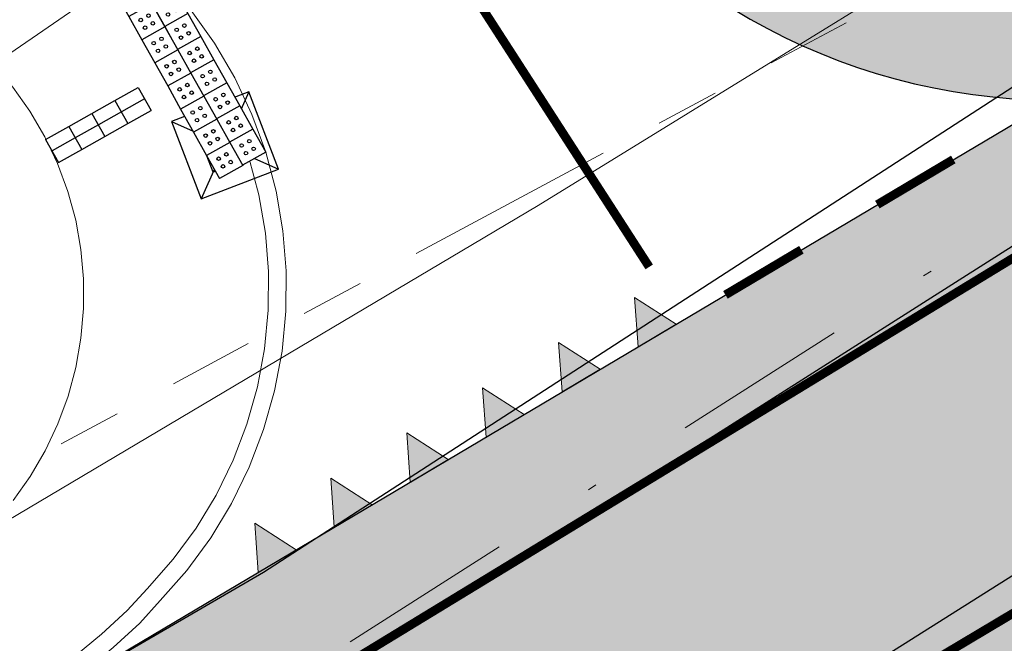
# Model space of a CAD drawing. Header units: metres. Extents: x 174255 to 175175, y 462028 to 462911.
# Tile 8 of 256: x 174424 to 174435, y 462206 to 462213. Entities that reach past the tile are written whole.
import ezdxf

# ---------------------------------------------------------------- set-up
doc = ezdxf.new("R2010")
doc.units = ezdxf.units.M
doc.set_wipeout_variables(frame=1)
for name, pattern in [('RI-DRAINAGE', [19.200000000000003, 6, -1.8, 1.8, -1.8, 2.4, -1.8, 1.8, -1.8]), ('RI-VWA', [11, 5, -3, 0, -3]), ('VW-1-1_STREEP', [2, 1, -1])]:
    doc.linetypes.add(name, pattern=pattern)
for name, color, linetype in [('-DR-nw-inr-geleidetegels', 250, 'Continuous'), ('-DR-nw-inr-noppentegels', 250, 'Continuous'), ('B-WE-VH-MATERIAALGRENS-G', 8, 'Continuous'), ('N-WE-VH-MATERIAALGRENS-G', 15, 'Continuous')]:
    doc.layers.add(name, color=color, linetype=linetype)
for name, color, linetype, lineweight in [('B-WE-IE-MEUBILAIR_WEGMEUBILAIR_DIAMANTKOPPAAL_KUNSTSTOF_145X145-S', 252, 'Continuous', 25), ('B-WE-OG-WEG_VERHARD_GESLOTEN -G', 8, 'Continuous', 20), ('B-WE-OG-WEG_VERHARD_OPEN -G', 8, 'Continuous', 20), ('B-WE-RI-DRAINAGE-G', 8, 'RI-DRAINAGE', 20), ('B-WE-RI-VWA-G', 8, 'RI-VWA', 20), ('B-WE-VW-MARKERING_DWARS_DRIEHOEK_5050-G', 8, 'VW-HAAIETAND50-L-N', 13), ('B-WE-VW-MARKERING_LANGS_STREEP_11_010-G', 8, 'VW-1-1_STREEP', 13), ('B-XX-KG-GRENS_PERCEEL-G', 213, 'Continuous', 20), ('N-WE-VH-VERHARDING_ASFALT_RIJBAAN-V', 254, 'Continuous', 25), ('N-WE-VH-VERHARDING_ASFALT_ROOD-V', 11, 'Continuous', 25), ('N-WE-VW-MARKERING_DWARS_DRIEHOEK_5050-G', 7, 'VW-HAAIETAND50-L-N', 13), ('N-WE-VW-MARKERING_LANGS_STREEP_11_010-G', 7, 'VW-1-1_STREEP', 13), ('N-WE-VW-MARKERING_LANGS_STREEP_DOORGETROKKEN_010-G', 7, 'Continuous', 20), ('N-XX-AL-LIJN_0.20-G', 7, 'Continuous', 25)]:
    doc.layers.add(name, color=color, linetype=linetype, lineweight=lineweight)
doc.linetypes.add('VW-HAAIETAND50-L-N', pattern='A,0,-0.5,[150,NLCS.SHX,S=1,R=0,X=-0.625,Y=0],-0.5', length=1)

# ---------------------------------------------------------------- blocks, each defined once
blk = doc.blocks.new('SIE-WEG_PAAL_KUNSTSTOF')
for p, q in [((-0.1875, 0.1875000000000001), (0.1875, -0.1875000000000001)), ((0.1875, 0.1875000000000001), (-0.1875, -0.1875000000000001))]:
    blk.add_line(p, q)
at = {"flags": 128}
for points in [[(-0.1875, -0.1875000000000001), (0.1875, -0.1875000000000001), (0.1875, 0.1875000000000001), (-0.1875, 0.1875000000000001)], [(-0.09374999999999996, 0.09375000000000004), (0.09421698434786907, 0.09375000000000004), (0.09421698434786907, -0.09421583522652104), (-0.09374999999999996, -0.09421583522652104)]]:
    blk.add_lwpolyline(points, close=True, dxfattribs=at)
blk = doc.blocks.new('markering-driehoek')
h = blk.add_hatch(color=256)
h.dxf.hatch_style = 1
h.paths.add_polyline_path([(-0.25, 0.4999999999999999), (-0.5, 0), (0, 0)])
blk.add_lwpolyline([(-0.5, 0), (0, 0), (-0.25, 0.5)], close=True)
blk = doc.blocks.new('*U168')
blk.add_wipeout([(0, 1.3877787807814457e-17), (-0.2615436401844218, -0.14695211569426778), (-0.40849575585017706, 0.11459152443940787), (-0.14695211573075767, 0.26154364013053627)])
for points in [[(-0.1469521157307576, 0.2615436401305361), (-0.4084957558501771, 0.1145915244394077)], [(-0.1469521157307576, 0.2615436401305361), (0, 0)], [(-0.4084957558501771, 0.1145915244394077), (-0.2615436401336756, -0.1469521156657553)], [(0, 0), (-0.2615436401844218, -0.1469521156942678)]]:
    blk.add_lwpolyline(points)
at = {"color": 253}
for centre in [(-0.1851492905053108, 0.1253783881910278), (-0.2723305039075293, 0.07639434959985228), (-0.2233464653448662, -0.01078686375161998), (-0.1361652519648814, 0.03819717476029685)]:
    blk.add_circle(centre, 0.01999999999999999, dxfattribs=at)
blk.add_wipeout([(-0.1469521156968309, 0.2615436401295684), (-0.4084957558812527, 0.11459152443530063), (-0.5554478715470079, 0.37613516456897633), (-0.2939042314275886, 0.5230872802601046)])
for points in [[(-0.2939042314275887, 0.5230872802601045), (-0.5554478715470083, 0.3761351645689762)], [(-0.2939042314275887, 0.5230872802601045), (-0.1469521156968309, 0.2615436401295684)], [(-0.5554478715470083, 0.3761351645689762), (-0.4084957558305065, 0.114591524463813)], [(-0.1469521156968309, 0.2615436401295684), (-0.4084957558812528, 0.1145915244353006)]]:
    blk.add_lwpolyline(points)
for centre in [(-0.4192826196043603, 0.3379379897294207), (-0.3321014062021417, 0.3869220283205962), (-0.3702985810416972, 0.2507567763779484), (-0.2831173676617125, 0.2997408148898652)]:
    blk.add_circle(centre, 0.01999999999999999, dxfattribs=at)
blk.add_wipeout([(-0.29390423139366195, 0.5230872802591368), (-0.5554478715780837, 0.37613516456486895), (-0.7023999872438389, 0.6376788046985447), (-0.44085634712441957, 0.784630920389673)])
for points in [[(-0.4408563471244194, 0.7846309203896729), (-0.7023999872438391, 0.6376788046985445)], [(-0.4408563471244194, 0.7846309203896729), (-0.2939042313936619, 0.5230872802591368)], [(-0.7023999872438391, 0.6376788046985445), (-0.5554478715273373, 0.3761351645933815)], [(-0.2939042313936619, 0.5230872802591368), (-0.5554478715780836, 0.376135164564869)]]:
    blk.add_lwpolyline(points)
for centre in [(-0.5662347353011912, 0.5994816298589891), (-0.4790535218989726, 0.6484656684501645), (-0.4300694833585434, 0.5612844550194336), (-0.5172506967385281, 0.512300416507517)]:
    blk.add_circle(centre, 0.01999999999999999, dxfattribs=at)
blk.add_wipeout([(-0.4408563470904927, 0.7846309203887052), (-0.7023999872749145, 0.6376788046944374), (-0.8493521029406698, 0.8992224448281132), (-0.5878084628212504, 1.0461745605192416)])
for points in [[(-0.5878084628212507, 1.046174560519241), (-0.8493521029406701, 0.8992224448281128)], [(-0.5878084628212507, 1.046174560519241), (-0.4408563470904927, 0.7846309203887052)], [(-0.8493521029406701, 0.8992224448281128), (-0.7023999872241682, 0.6376788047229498)], [(-0.4408563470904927, 0.7846309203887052), (-0.7023999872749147, 0.6376788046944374)]]:
    blk.add_lwpolyline(points)
for centre in [(-0.6260056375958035, 0.9100093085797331), (-0.713186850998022, 0.8610252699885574), (-0.6642028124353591, 0.7738440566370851), (-0.5770215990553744, 0.822828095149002)]:
    blk.add_circle(centre, 0.01999999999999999, dxfattribs=at)
blk.add_wipeout([(-0.5878084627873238, 1.046174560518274), (-0.8493521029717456, 0.899222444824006), (-0.9963042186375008, 1.1607660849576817), (-0.7347605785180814, 1.3077182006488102)])
for points in [[(-0.7347605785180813, 1.30771820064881), (-0.996304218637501, 1.160766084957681)], [(-0.7347605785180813, 1.30771820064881), (-0.5878084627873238, 1.046174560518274)], [(-0.996304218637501, 1.160766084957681), (-0.8493521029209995, 0.8992224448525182)], [(-0.5878084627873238, 1.046174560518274), (-0.8493521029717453, 0.8992224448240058)]]:
    blk.add_lwpolyline(points)
for centre in [(-0.8601389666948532, 1.122568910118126), (-0.7729577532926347, 1.171552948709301), (-0.8111549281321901, 1.035387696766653), (-0.7239737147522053, 1.084371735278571)]:
    blk.add_circle(centre, 0.01999999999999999, dxfattribs=at)
blk.add_wipeout([(-0.7347605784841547, 1.307718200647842), (-0.9963042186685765, 1.1607660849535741), (-1.1432563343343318, 1.4223097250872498), (-0.8817126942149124, 1.5692618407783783)])
for points in [[(-0.8817126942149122, 1.569261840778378), (-1.143256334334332, 1.422309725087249)], [(-0.8817126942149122, 1.569261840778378), (-0.7347605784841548, 1.307718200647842)], [(-1.143256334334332, 1.422309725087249), (-0.9963042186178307, 1.160766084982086)], [(-0.7347605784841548, 1.307718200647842), (-0.9963042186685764, 1.160766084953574)]]:
    blk.add_lwpolyline(points)
for centre in [(-0.9199098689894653, 1.43309658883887), (-1.007091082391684, 1.384112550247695), (-0.870925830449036, 1.345915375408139), (-0.9581070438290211, 1.296931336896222)]:
    blk.add_circle(centre, 0.01999999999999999, dxfattribs=at)
blk.add_wipeout([(-0.8817126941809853, 1.5692618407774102), (-1.1432563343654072, 1.4223097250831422), (-1.2902084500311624, 1.683853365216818), (-1.028664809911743, 1.8308054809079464)])
for points in [[(-1.028664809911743, 1.830805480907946), (-1.290208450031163, 1.683853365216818)], [(-1.028664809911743, 1.830805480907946), (-0.8817126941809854, 1.56926184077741)], [(-1.290208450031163, 1.683853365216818), (-1.143256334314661, 1.422309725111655)], [(-0.8817126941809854, 1.56926184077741), (-1.143256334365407, 1.422309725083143)]]:
    blk.add_lwpolyline(points)
for centre in [(-1.066861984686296, 1.694640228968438), (-1.154043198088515, 1.645656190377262), (-1.105059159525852, 1.558474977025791), (-1.017877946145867, 1.607459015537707)]:
    blk.add_circle(centre, 0.01999999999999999, dxfattribs=at)
blk.add_wipeout([(-1.028664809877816, 1.8308054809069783), (-1.2902084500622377, 1.6838533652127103), (-1.437160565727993, 1.945397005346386), (-1.1756169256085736, 2.0923491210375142)])
for points in [[(-1.175616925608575, 2.092349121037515), (-1.437160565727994, 1.945397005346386)], [(-1.175616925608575, 2.092349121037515), (-1.028664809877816, 1.830805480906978)], [(-1.437160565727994, 1.945397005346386), (-1.290208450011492, 1.683853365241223)], [(-1.028664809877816, 1.830805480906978), (-1.290208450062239, 1.683853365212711)]]:
    blk.add_lwpolyline(points)
for centre in [(-1.300995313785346, 1.907199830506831), (-1.213814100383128, 1.956183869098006), (-1.252011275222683, 1.820018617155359), (-1.164830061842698, 1.869002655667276)]:
    blk.add_circle(centre, 0.01999999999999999, dxfattribs=at)
blk = doc.blocks.new('*U167')
blk.add_wipeout([(0, 1.3877787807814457e-17), (-0.2615424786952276, -0.1469541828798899), (-0.4084966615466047, 0.11458829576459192), (-0.14695418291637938, 0.2615424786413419)])
for points in [[(-0.1469541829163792, 0.2615424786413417), (-0.4084966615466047, 0.1145882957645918)], [(-0.1469541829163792, 0.2615424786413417), (0, 0)], [(-0.4084966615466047, 0.1145882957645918), (-0.2615424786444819, -0.1469541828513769)], [(0, 0), (-0.2615424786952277, -0.1469541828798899)]]:
    blk.add_lwpolyline(points)
at = {"color": 253}
for centre in [(-0.1851502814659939, 0.1253769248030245), (-0.2723311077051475, 0.07639219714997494), (-0.2233463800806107, -0.01078862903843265), (-0.1361655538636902, 0.03819609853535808)]:
    blk.add_circle(centre, 0.01999999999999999, dxfattribs=at)
blk.add_wipeout([(-0.1469541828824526, 0.2615424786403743), (-0.4084966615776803, 0.1145882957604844), (-0.5554508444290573, 0.37613077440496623), (-0.29390836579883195, 0.5230849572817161)])
for points in [[(-0.2939083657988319, 0.523084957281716), (-0.5554508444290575, 0.3761307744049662)], [(-0.2939083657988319, 0.523084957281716), (-0.1469541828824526, 0.2615424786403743)], [(-0.5554508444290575, 0.3761307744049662), (-0.4084966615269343, 0.1145882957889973)], [(-0.1469541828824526, 0.2615424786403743), (-0.4084966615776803, 0.1145882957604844)]]:
    blk.add_lwpolyline(points)
for centre in [(-0.4192852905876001, 0.3379346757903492), (-0.3321044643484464, 0.3869194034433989), (-0.3703005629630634, 0.2507538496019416), (-0.2831197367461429, 0.2997385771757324)]:
    blk.add_circle(centre, 0.01999999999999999, dxfattribs=at)
blk.add_wipeout([(-0.2939083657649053, 0.5230849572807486), (-0.5554508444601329, 0.3761307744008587), (-0.70240502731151, 0.6376732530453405), (-0.4408625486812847, 0.7846274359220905)])
for points in [[(-0.4408625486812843, 0.7846274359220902), (-0.70240502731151, 0.6376732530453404)], [(-0.4408625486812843, 0.7846274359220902), (-0.2939083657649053, 0.5230849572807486)], [(-0.70240502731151, 0.6376732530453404), (-0.5554508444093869, 0.3761307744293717)], [(-0.2939083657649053, 0.5230849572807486), (-0.5554508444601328, 0.3761307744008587)]]:
    blk.add_lwpolyline(points)
for centre in [(-0.5662394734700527, 0.5994771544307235), (-0.479058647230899, 0.6484618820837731), (-0.4300739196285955, 0.5612810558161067), (-0.5172547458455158, 0.5122963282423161)]:
    blk.add_circle(centre, 0.01999999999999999, dxfattribs=at)
blk.add_wipeout([(-0.44086254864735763, 0.7846274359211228), (-0.7024050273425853, 0.637673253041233), (-0.8493592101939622, 0.8992157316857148), (-0.5878167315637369, 1.0461699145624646)])
for points in [[(-0.5878167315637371, 1.046169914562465), (-0.8493592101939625, 0.8992157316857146)], [(-0.5878167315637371, 1.046169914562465), (-0.4408625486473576, 0.7846274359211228)], [(-0.8493592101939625, 0.8992157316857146), (-0.7024050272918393, 0.6376732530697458)], [(-0.4408625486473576, 0.7846274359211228), (-0.7024050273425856, 0.637673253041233)]]:
    blk.add_lwpolyline(points)
for centre in [(-0.6260128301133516, 0.9100043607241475), (-0.7131936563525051, 0.8610196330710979), (-0.6642089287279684, 0.7738388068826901), (-0.5770281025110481, 0.8228235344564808)]:
    blk.add_circle(centre, 0.01999999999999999, dxfattribs=at)
blk.add_wipeout([(-0.5878167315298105, 1.046169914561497), (-0.8493592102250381, 0.8992157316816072), (-0.9963133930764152, 1.160758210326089), (-0.7347709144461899, 1.307712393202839)])
for points in [[(-0.7347709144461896, 1.307712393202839), (-0.996313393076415, 1.160758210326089)], [(-0.7347709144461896, 1.307712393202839), (-0.5878167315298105, 1.046169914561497)], [(-0.996313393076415, 1.160758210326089), (-0.8493592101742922, 0.8992157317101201)], [(-0.5878167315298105, 1.046169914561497), (-0.8493592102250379, 0.8992157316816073)]]:
    blk.add_lwpolyline(points)
for centre in [(-0.8601478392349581, 1.122562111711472), (-0.7729670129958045, 1.171546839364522), (-0.8111631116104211, 1.035381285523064), (-0.7239822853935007, 1.084366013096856)]:
    blk.add_circle(centre, 0.01999999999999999, dxfattribs=at)
blk.add_wipeout([(-0.7347709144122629, 1.307712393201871), (-0.9963133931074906, 1.1607582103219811), (-1.1432675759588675, 1.422300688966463), (-0.8817250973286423, 1.5692548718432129)])
for points in [[(-0.881725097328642, 1.569254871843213), (-1.143267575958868, 1.422300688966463)], [(-0.881725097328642, 1.569254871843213), (-0.7347709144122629, 1.307712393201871)], [(-1.143267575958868, 1.422300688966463), (-0.996313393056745, 1.160758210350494)], [(-0.7347709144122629, 1.307712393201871), (-0.9963133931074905, 1.160758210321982)]]:
    blk.add_lwpolyline(points)
for centre in [(-0.9199211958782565, 1.433089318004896), (-1.00710202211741, 1.384104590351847), (-0.8709364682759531, 1.345908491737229), (-0.9581172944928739, 1.296923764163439)]:
    blk.add_circle(centre, 0.01999999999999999, dxfattribs=at)
blk.add_wipeout([(-0.8817250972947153, 1.569254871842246), (-1.1432675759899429, 1.4223006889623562), (-1.2902217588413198, 1.683843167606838), (-1.0286792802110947, 1.830797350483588)])
for points in [[(-1.028679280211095, 1.830797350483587), (-1.29022175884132, 1.683843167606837)], [(-1.028679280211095, 1.830797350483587), (-0.8817250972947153, 1.569254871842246)], [(-1.29022175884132, 1.683843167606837), (-1.143267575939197, 1.422300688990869)], [(-0.8817250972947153, 1.569254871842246), (-1.143267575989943, 1.422300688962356)]]:
    blk.add_lwpolyline(points)
for centre in [(-1.066875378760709, 1.69463179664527), (-1.154056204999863, 1.64564706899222), (-1.105071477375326, 1.558466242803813), (-1.017890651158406, 1.607450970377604)]:
    blk.add_circle(centre, 0.01999999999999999, dxfattribs=at)
blk.add_wipeout([(-1.028679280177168, 1.8307973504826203), (-1.2902217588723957, 1.6838431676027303), (-1.4371759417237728, 1.945385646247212), (-1.1756334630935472, 2.092339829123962)])
for points in [[(-1.175633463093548, 2.092339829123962), (-1.437175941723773, 1.945385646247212)], [(-1.175633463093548, 2.092339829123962), (-1.028679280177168, 1.83079735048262)], [(-1.437175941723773, 1.945385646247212), (-1.29022175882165, 1.683843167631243)], [(-1.028679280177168, 1.83079735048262), (-1.290221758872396, 1.68384316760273)]]:
    blk.add_lwpolyline(points)
for centre in [(-1.301010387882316, 1.907189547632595), (-1.213829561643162, 1.956174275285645), (-1.252025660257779, 1.820008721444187), (-1.164844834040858, 1.868993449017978)]:
    blk.add_circle(centre, 0.01999999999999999, dxfattribs=at)
blk = doc.blocks.new('*U169')
blk.add_wipeout([(0.14899241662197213, -0.26038675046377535), (0, 0), (-0.2603867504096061, -0.14899241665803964), (-0.1113943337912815, -0.4093791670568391)])
for points in [[(-0.2603867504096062, -0.1489924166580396), (0, 0)], [(0, 0), (0.1489924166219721, -0.2603867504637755)], [(-0.2603867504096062, -0.1489924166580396), (-0.1113943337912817, -0.4093791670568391)], [(-0.1113943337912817, -0.4093791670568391), (0.1489924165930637, -0.2603867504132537)]]:
    blk.add_lwpolyline(points)
at = {"color": 253}
blk.add_lwpolyline([(0.07449620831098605, -0.1301933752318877), (-0.1858905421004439, -0.2791857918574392)], dxfattribs=at)
blk.add_wipeout([(-0.11139433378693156, -0.40937916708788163), (-0.2603867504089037, -0.1489924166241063), (-0.5207735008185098, -0.297984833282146), (-0.3717810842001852, -0.5583715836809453)])
for points in [[(-0.5207735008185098, -0.2979848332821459), (-0.2603867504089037, -0.1489924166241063)], [(-0.2603867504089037, -0.1489924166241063), (-0.1113943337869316, -0.4093791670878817)], [(-0.5207735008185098, -0.2979848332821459), (-0.3717810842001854, -0.5583715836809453)], [(-0.3717810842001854, -0.5583715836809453), (-0.11139433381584, -0.4093791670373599)]]:
    blk.add_lwpolyline(points)
blk.add_lwpolyline([(-0.1858905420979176, -0.2791857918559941), (-0.4462772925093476, -0.4281782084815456)], dxfattribs=at)
blk.add_wipeout([(-0.37178108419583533, -0.558371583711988), (-0.5207735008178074, -0.2979848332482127), (-0.7811602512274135, -0.4469772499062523), (-0.6321678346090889, -0.7073640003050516)])
for points in [[(-0.7811602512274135, -0.4469772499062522), (-0.5207735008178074, -0.2979848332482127)], [(-0.5207735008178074, -0.2979848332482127), (-0.3717810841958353, -0.5583715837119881)], [(-0.7811602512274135, -0.4469772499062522), (-0.6321678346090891, -0.7073640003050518)], [(-0.6321678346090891, -0.7073640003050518), (-0.3717810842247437, -0.5583715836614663)]]:
    blk.add_lwpolyline(points)
blk.add_lwpolyline([(-0.4462772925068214, -0.4281782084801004), (-0.7066640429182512, -0.5771706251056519)], dxfattribs=at)
blk.add_wipeout([(-0.632167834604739, -0.7073640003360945), (-0.7811602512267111, -0.4469772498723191), (-1.0415470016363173, -0.5959696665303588), (-0.8925545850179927, -0.8563564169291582)])
for points in [[(-1.041547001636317, -0.5959696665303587), (-0.7811602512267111, -0.4469772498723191)], [(-0.7811602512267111, -0.4469772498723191), (-0.632167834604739, -0.7073640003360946)], [(-1.041547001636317, -0.5959696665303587), (-0.8925545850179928, -0.8563564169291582)], [(-0.8925545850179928, -0.8563564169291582), (-0.6321678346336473, -0.7073640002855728)]]:
    blk.add_lwpolyline(points)
blk.add_lwpolyline([(-0.706664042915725, -0.5771706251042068), (-0.967050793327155, -0.7261630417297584)], dxfattribs=at)

msp = doc.modelspace()

# ---------------------------------------------------------------- hatches: boundary and pattern name
at = {"layer": 'N-WE-VH-VERHARDING_ASFALT_RIJBAAN-V'}
h = msp.add_hatch(color=256, dxfattribs=at)
h.dxf.hatch_style = 1
h.paths.add_polyline_path([(174503.6891395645, 462248.8143771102, -0.1523401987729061), (174562.0717171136, 462263.893238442), (174562.2236191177, 462267.1953024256, -0.4281171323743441), (174561.7249146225, 462267.7196140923), (174561.7362275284, 462267.9519982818, -0.3950370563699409), (174562.2270014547, 462268.4276115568), (174562.1843009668, 462271.7065995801, 0.1363576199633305), (174508.8552923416, 462256.1366093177), (174493.9970206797, 462246.9221516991, 0.008693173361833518), (174479.2451719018, 462237.4146729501, -0.009743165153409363), (174462.804324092, 462226.8674407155), (174439.7477566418, 462212.702475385), (174424.9954434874, 462203.719730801), (174426.6240007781, 462200.8053942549), (174441.5798745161, 462209.7203043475), (174464.6364419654, 462223.8852696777, 0.009743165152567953), (174481.1920887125, 462234.5061484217, -0.008693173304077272), (174495.8416462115, 462243.9477010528)])
h = msp.add_hatch(color=256, dxfattribs=at)
h.dxf.hatch_style = 1
edge = h.paths.add_edge_path()
edge.add_arc((174436.124192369, 462219.5820598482), 6.528786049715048, 215.4943023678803, 297.0515203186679, ccw=False)
edge.add_line((174430.8086293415, 462215.7913030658), (174430.4673354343, 462216.3597374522))
edge.add_line((174430.4673354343, 462216.3597374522), (174429.6099977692, 462215.8449830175))
edge.add_line((174429.6099977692, 462215.8449830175), (174429.9512916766, 462215.2765486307))
edge.add_arc((174435.9526553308, 462218.8798296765), 7.000000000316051, 210.9810424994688, 269.6972178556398)
edge.add_line((174435.9156636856, 462211.8799274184), (174439.0934288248, 462213.7675364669))
at = {"layer": 'N-WE-VH-VERHARDING_ASFALT_ROOD-V'}
h = msp.add_hatch(color=256, dxfattribs=at)
h.dxf.hatch_style = 1
h.paths.add_polyline_path([(174439.7477566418, 462212.702475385), (174462.804324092, 462226.8674407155, 0.009743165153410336), (174479.2451719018, 462237.4146729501, -0.008693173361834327), (174493.9970206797, 462246.9221516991), (174508.8552923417, 462256.1366093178, -0.149250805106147), (174567.4270201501, 462271.6423784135), (174568.1008289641, 462271.6170854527), (174568.1477175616, 462272.8662057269), (174567.4739087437, 462272.8914986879, 0.01025474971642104), (174563.1679898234, 462272.9647533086), (174562.1680243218, 462272.9564936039, 0.1363576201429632), (174508.1964974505, 462257.1989130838), (174493.3382258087, 462247.9844554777, 0.008693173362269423), (174478.5498444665, 462238.4534317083, -0.009743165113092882), (174462.149996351, 462227.932501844), (174442.6525692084, 462215.9541195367), (174441.8005203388, 462215.43065729), (174439.0934288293, 462213.7675364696, -0.007454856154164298), (174438.9396123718, 462213.6761686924), (174424.2933201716, 462204.9761948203), (174424.9954434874, 462203.719730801)])
h = msp.add_hatch(color=256, dxfattribs=at)
h.dxf.hatch_style = 1
edge = h.paths.add_edge_path()
edge.add_arc((174557.0515240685, 462162.7677710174), 101.2500000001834, 79.8662130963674, 121.8054001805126)
edge.add_line((174503.6891395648, 462248.8143771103), (174495.8416462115, 462243.9477010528))
edge.add_arc((174760.0183891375, 461817.9638858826), 501.2499997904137, 121.8054001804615, 123.7976785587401)
edge.add_arc((174200.4188712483, 462653.9569358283), 504.7500001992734, 301.56478024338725, 303.7976785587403, ccw=False)
edge.add_line((174464.6364419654, 462223.8852696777), (174441.5798745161, 462209.7203043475))
edge.add_line((174441.5798745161, 462209.7203043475), (174426.6240007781, 462200.8053942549))
edge.add_line((174426.6240007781, 462200.8053942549), (174427.304206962, 462199.5881513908))
edge.add_line((174427.304206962, 462199.5881513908), (174442.2342023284, 462208.6552432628))
edge.add_line((174442.2342023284, 462208.6552432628), (174465.2907697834, 462222.8202085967))
edge.add_arc((174200.4188713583, 462653.9569356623), 506.0000000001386, 301.5647802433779, 303.7976785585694)
edge.add_arc((174760.0183892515, 461817.963885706), 500.0000000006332, 121.8054001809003, 123.7976785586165, ccw=False)
edge.add_line((174496.5004410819, 462242.8853972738), (174504.3479344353, 462247.7520733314))
edge.add_arc((174557.0515240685, 462162.7677710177), 99.9999999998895, 79.86621309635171, 121.80540018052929, ccw=False)
edge.add_line((174574.6462490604, 462261.2077306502), (174597.6385463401, 462257.0981886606))
edge.add_arc((174544.8543713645, 461961.7783097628), 300.0000000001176, 74.85963460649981, 79.86621309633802, ccw=False)
edge.add_line((174623.2097597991, 462251.364968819), (174653.5763551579, 462243.148477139))
edge.add_line((174653.5763551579, 462243.148477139), (174660.5279753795, 462241.5605883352))
edge.add_line((174660.5279753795, 462241.5605883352), (174681.4823111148, 462235.9104088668))
edge.add_line((174681.4823111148, 462235.9104088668), (174681.8867113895, 462237.0956494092))
edge.add_line((174681.8867113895, 462237.0956494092), (174660.8212337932, 462242.7757974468))
edge.add_line((174660.8212337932, 462242.7757974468), (174653.8788924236, 462244.3615667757))
edge.add_line((174653.8788924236, 462244.3615667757), (174623.5362405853, 462252.5715798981))
edge.add_arc((174544.8543713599, 461961.7783097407), 301.2500000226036, 74.85963460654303, 79.86621309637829)
edge.add_line((174597.8584804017, 462258.3286881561), (174574.8661831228, 462262.4382301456))

# ---------------------------------------------------------------- linework, layer by layer
at = {"layer": 'B-WE-OG-WEG_VERHARD_GESLOTEN -G'}
msp.add_lwpolyline([(174425.1349299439, 462214.4682226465), (174425.743, 462213.535000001), (174426.159, 462212.8970000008), (174426.4231941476, 462212.525631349), (174426.6531803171, 462212.1321601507), (174426.8471219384, 462211.7197284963), (174427.0034702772, 462211.2916298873), (174427.1209768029, 462210.8512829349), (174427.1987031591, 462210.4022040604), (174427.2360286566, 462209.9479794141), (174427.23265523, 462209.4922362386), (174427.188609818, 462209.0386139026), (174427.1042441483, 462208.5907348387), (174426.9802319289, 462208.1521756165), (174426.8175634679, 462207.7264383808), (174426.6175377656, 462207.316922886), (174426.3817521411, 462206.9268993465), (174426.112089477, 462206.5594823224), (174425.8107031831, 462206.2176058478), (174425.5783160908, 462205.963307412), (174425.2771668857, 462205.6864604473), (174424.8710135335, 462205.3529383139), (174424.2933201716, 462204.9761948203), (174419.86, 462202.313)], dxfattribs=at)
at = {"layer": 'B-WE-OG-WEG_VERHARD_OPEN -G'}
for points in [[(174425.5754674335, 462213.4257624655), (174425.9936816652, 462212.7843666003), (174426.2550404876, 462212.416983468), (174426.4759987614, 462212.0389576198), (174426.6623273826, 462211.642715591), (174426.812538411, 462211.2314215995), (174426.9254323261, 462210.808360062), (174427.0001076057, 462210.3769093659), (174427.035967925, 462209.9405148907), (174427.0327269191, 462209.5026614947), (174426.9904104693, 462209.0668456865), (174426.9093564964, 462208.6365477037), (174426.7902122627, 462208.2152037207), (174426.6339292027, 462207.8061784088), (174426.4417553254, 462207.4127380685), (174426.215225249, 462207.0380245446), (174425.9561479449, 462206.6850301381), (174425.6618587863, 462206.3512042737), (174425.4365507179, 462206.1046523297), (174425.1459245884, 462205.8374792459), (174424.7525703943, 462205.5144674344), (174424.1871634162, 462205.1457365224), (174419.759054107, 462202.4856719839), (174411.4754476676, 462197.7746019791)], [(174424.145, 462207.3490000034), (174424.3390690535, 462207.6231109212), (174424.5082571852, 462207.9132401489), (174424.6512510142, 462208.2171354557), (174424.7669405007, 462208.5324377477), (174424.8544275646, 462208.8566993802), (174424.9130330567, 462209.1874031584), (174424.9423020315, 462209.5219818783), (174424.942007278, 462209.8578382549), (174424.9121510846, 462210.1923650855), (174424.8529652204, 462210.522965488), (174424.7649091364, 462210.8470730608), (174424.6486663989, 462211.162171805), (174424.5051393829, 462211.4658156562), (174424.3354422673, 462211.7556474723), (174424.1408923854, 462212.0294173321), (174423.923, 462212.2850000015), (174425.578091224, 462213.4217384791)]]:
    msp.add_lwpolyline(points, dxfattribs=at)
at = {"layer": 'B-WE-RI-DRAINAGE-G', "ltscale": 0.4}
msp.add_line((174437.5913600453, 462214.9102660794), (174395.402080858, 462192.287262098), dxfattribs=at)
at = {"layer": 'B-WE-RI-VWA-G', "ltscale": 0.4}
msp.add_line((174441.027, 462214.087), (174398.355, 462186.868), dxfattribs=at)
at = {"layer": 'B-WE-VH-MATERIAALGRENS-G'}
for points in [[(174441.565416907, 462214.1113948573), (174431.9439157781, 462207.9972201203), (174426.1504266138, 462204.4202957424), (174420.9069273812, 462201.2398062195), (174415.9200072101, 462198.3540856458), (174410.847607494, 462195.4664371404), (174407.7592773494, 462193.8216548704), (174404.9966613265, 462192.3301502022), (174403.0726044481, 462191.4151297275), (174399.6843617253, 462190.0553612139), (174397.6708093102, 462189.3989173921), (174393.859065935, 462188.3340377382), (174390.139538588, 462187.2941490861), (174386.0649007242, 462186.1966661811), (174378.3910740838, 462184.3252809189), (174370.5630430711, 462182.3479692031), (174351.2163915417, 462177.467082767), (174350.7530783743, 462177.354956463), (174348.1745994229, 462176.8318592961), (174334.7834715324, 462173.6013420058), (174312.2358091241, 462168.0571955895), (174295.107515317, 462164.0538162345), (174288.9021672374, 462162.7986435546), (174285.3460884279, 462162.2208561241)], [(174443.2771625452, 462211.3798012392), (174442.2355166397, 462210.7716695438), (174438.3436699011, 462208.320202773), (174433.0455449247, 462204.9764819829), (174429.613191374, 462202.7963271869), (174426.3845076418, 462200.6458812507), (174424.3481980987, 462199.4076523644), (174419.4629445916, 462196.5931184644), (174414.0892459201, 462193.6442617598), (174410.0642957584, 462191.3591184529), (174407.5422939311, 462189.9836464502), (174404.7485881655, 462188.6005748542), (174402.2264136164, 462187.475756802), (174399.0919335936, 462186.3554625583), (174395.0794765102, 462185.3292560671), (174390.1383823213, 462184.0766940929), (174384.7580333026, 462182.7796728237), (174382.9662537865, 462182.3366051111), (174375.1666632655, 462180.4406429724), (174371.9754786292, 462179.9223775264), (174369.4314014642, 462179.3342635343), (174352.1309085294, 462175.2089537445)]]:
    msp.add_lwpolyline(points, dxfattribs=at)
at = {"layer": 'B-WE-VH-MATERIAALGRENS-G', "flags": 128}
msp.add_lwpolyline([(174424.2933201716, 462204.9761948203), (174426.9807226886, 462206.5386648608), (174438.7810853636, 462214.1845792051)], dxfattribs=at)
at = {"layer": 'B-WE-VW-MARKERING_LANGS_STREEP_11_010-G', "ltscale": 2, "flags": 128}
for points in [[(174424.9954434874, 462203.719730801, 0.1, 0.1, 0), (174439.7477566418, 462212.702475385, 0.1, 0.1, 0), (174441.1799569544, 462213.5823577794, 0.1, 0.1, 0)], [(174426.6240007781, 462200.8053942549, 0.1, 0.1, 0), (174441.5798745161, 462209.7203043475, 0.1, 0.1, 0), (174443.0113918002, 462210.5997671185, 0.1, 0.1, 0)]]:
    msp.add_lwpolyline(points, format="xyseb", dxfattribs=at)
at = {"layer": 'B-WE-VW-MARKERING_LANGS_STREEP_11_010-G', "linetype": 'Continuous', "const_width": 0.1, "flags": 128}
for points in [[(174433.9270338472, 462210.6986709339), (174434.7867922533, 462211.2093719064)], [(174432.2075170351, 462209.6772689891), (174433.0672754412, 462210.1879699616)]]:
    msp.add_lwpolyline(points, dxfattribs=at)
at = {"layer": 'B-XX-KG-GRENS_PERCEEL-G', "flags": 128}
msp.add_lwpolyline([(174354.088, 462180.965), (174369.833, 462184.722), (174390.54, 462190.46), (174396.827, 462192.36), (174401.673, 462194.34), (174409.34, 462198.373), (174430.087, 462210.687), (174436.93, 462214.901), (174437.956, 462215.555)], dxfattribs=at)
at = {"layer": 'N-WE-VH-MATERIAALGRENS-G'}
msp.add_line((174426.6240007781, 462200.8053942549), (174441.5798745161, 462209.7203043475), dxfattribs=at)
msp.add_line((174426.6240007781, 462200.8053942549), (174441.5798745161, 462209.7203043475), dxfattribs=at)
at = {"layer": 'N-WE-VH-MATERIAALGRENS-G', "flags": 128}
for points in [[(174424.2933201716, 462204.9761948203), (174439.0934288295, 462213.7675364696)], [(174424.9954434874, 462203.719730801), (174439.7477566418, 462212.702475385)]]:
    msp.add_lwpolyline(points, dxfattribs=at)
at = {"layer": 'N-WE-VW-MARKERING_LANGS_STREEP_11_010-G', "ltscale": 2, "const_width": 0.1, "flags": 128}
for points in [[(174424.9954434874, 462203.719730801), (174439.7477566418, 462212.702475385), (174441.1799569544, 462213.5823577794)], [(174426.6240007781, 462200.8053942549), (174441.5798745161, 462209.7203043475), (174443.0113918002, 462210.5997671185)]]:
    msp.add_lwpolyline(points, dxfattribs=at)
at = {"layer": 'N-WE-VW-MARKERING_LANGS_STREEP_11_010-G', "linetype": 'Continuous', "const_width": 0.1, "flags": 128}
for points in [[(174433.9270338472, 462210.6986709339), (174434.7867922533, 462211.2093719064)], [(174432.2075170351, 462209.6772689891), (174433.0672754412, 462210.1879699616)]]:
    msp.add_lwpolyline(points, dxfattribs=at)
at = {"layer": 'N-WE-VW-MARKERING_LANGS_STREEP_DOORGETROKKEN_010-G', "const_width": 0.1}
msp.add_lwpolyline([(174428.175583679, 462214.9036088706), (174431.3449150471, 462209.9937078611)], dxfattribs=at)
at = {"layer": 'N-XX-AL-LIJN_0.20-G', "ltscale": 0.5}
msp.add_arc((174435.9526553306, 462218.8798296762), 6.999999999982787, 210.9810424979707, 269.6972178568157, dxfattribs=at)

# ---------------------------------------------------------------- block references
at = {"layer": 'B-WE-IE-MEUBILAIR_WEGMEUBILAIR_DIAMANTKOPPAAL_KUNSTSTOF_145X145-S', "xscale": 2.5, "yscale": 2.5, "rotation": 20.99834098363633}
msp.add_blockref('SIE-WEG_PAAL_KUNSTSTOF', (174426.5433125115, 462211.369498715), dxfattribs=at)
at = {"layer": 'B-WE-VW-MARKERING_DWARS_DRIEHOEK_5050-G', "rotation": 30.71053244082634}
for p in [(174431.6490382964, 462209.3455297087), (174430.7892798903, 462208.8348287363), (174429.9295214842, 462208.3241277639), (174429.0697630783, 462207.8134267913), (174428.2100046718, 462207.302725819), (174427.3502462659, 462206.7920248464)]:
    msp.add_blockref('markering-driehoek', p, dxfattribs=at)
at = {"layer": 'N-WE-VW-MARKERING_DWARS_DRIEHOEK_5050-G', "rotation": 30.71053244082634}
for p in [(174431.6490382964, 462209.3455297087), (174430.7892798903, 462208.8348287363), (174429.9295214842, 462208.3241277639), (174429.0697630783, 462207.8134267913), (174428.2100046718, 462207.302725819), (174427.3502462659, 462206.7920248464)]:
    msp.add_blockref('markering-driehoek', p, dxfattribs=at)

# ---------------------------------------------------------------- next in the draw order: block references
at = {"layer": '-DR-nw-inr-noppentegels'}
msp.add_blockref('*U168', (174427.0034702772, 462211.2916298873), dxfattribs=at)

# ---------------------------------------------------------------- next in the draw order: block references
msp.add_blockref('*U167', (174426.7435968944, 462211.1417438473), dxfattribs=at)

# ---------------------------------------------------------------- next in the draw order: block references
at = {"layer": '-DR-nw-inr-geleidetegels', "rotation": 359.5525002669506}
msp.add_blockref('*U169', (174425.5592181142, 462212.0247766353), dxfattribs=at)

doc.saveas('drawing.dxf')
